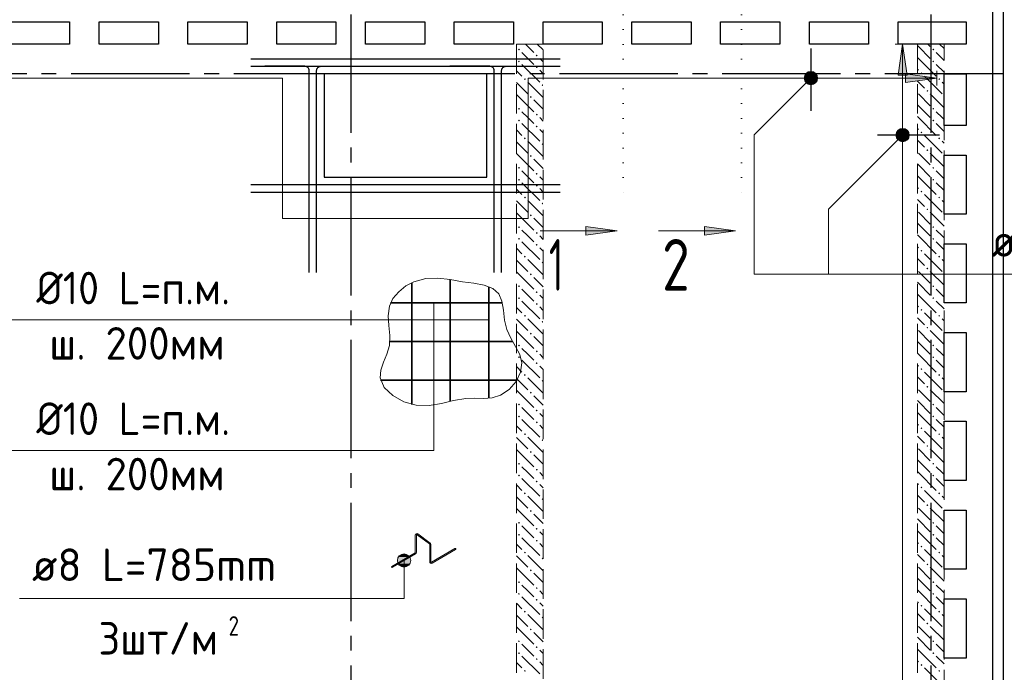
# Model space of a CAD drawing. Header units: millimetres. Extents: x 0 to 45010, y 0 to 29700.
# Tile 11 of 13: x 28913 to 35567, y 19403 to 23815. Entities that reach past the tile are written whole.
import ezdxf

# ---------------------------------------------------------------- set-up
doc = ezdxf.new("R2010")
doc.units = ezdxf.units.MM
for name, pattern in [('______2', [270, 200, -70]), ('______5', [1100, 800, -100, 100, -100]), ('______9', [100, 0, -100])]:
    doc.linetypes.add(name, pattern=pattern)
for name, color, linetype, lineweight in [('Standard', 7, 'Continuous', 25), ('ЖБ Перекрытие верхний уровень', 7, 'Continuous', 35), ('ЖБ Стена верхний уровень', 7, 'Continuous', 35), ('Обрамление проемов стержнями', 7, 'Continuous', 25), ('Общий01', 7, 'Continuous', 13), ('Оси', 40, '______5', 18), ('Позиционная метка линия выноска', 7, 'Continuous', 13), ('Позиционная метка номер позиции', 7, 'Continuous', 13), ('Узлы символ', 7, 'Continuous', 25)]:
    doc.layers.add(name, color=color, linetype=linetype, lineweight=lineweight)
doc.layers.add('Обрамление П-обр. равн.', color=7, linetype='Continuous', lineweight=25, true_color=0x5f1e0f)
doc.layers.add('Фиксатор', color=7, linetype='Continuous', lineweight=13, true_color=0x494949)
doc.styles.add('ISOCPEUR', font='txt')

msp = doc.modelspace()

# ---------------------------------------------------------------- hatches: boundary and pattern name
at = {"layer": 'ЖБ Стена верхний уровень', "linetype": 'Continuous', "lineweight": 18, "transparency": 33554687}
for points in [[(32280.5, 23613.1), (32287, 23619.6), (32293.5, 23613.1), (32287, 23606.6)], [(32400.5, 23573.1), (32406.9, 23579.6), (32413.5, 23573.1), (32406.9, 23566.6)], [(35080.5, 23613.1), (35087, 23619.6), (35093.5, 23613.1), (35087, 23606.6)], [(32280.5, 23533.1), (32287, 23539.6), (32293.5, 23533.1), (32287, 23526.6)], [(32400.5, 23493.1), (32406.9, 23499.6), (32413.5, 23493.1), (32406.9, 23486.6)], [(35080.5, 23533.1), (35087, 23539.6), (35093.5, 23533.1), (35087, 23526.6)], [(35000.4, 23453.1), (35006.9, 23459.6), (35013.5, 23453.1), (35006.9, 23446.6)], [(32320.4, 23413.1), (32326.9, 23419.6), (32333.5, 23413.1), (32326.9, 23406.6)], [(32440.4, 23373.1), (32447, 23379.6), (32450, 23376.6), (32450, 23369.7), (32447, 23366.6)], [(35120.4, 23413.1), (35127, 23419.6), (35133.5, 23413.1), (35127, 23406.6)], [(32360.4, 23293.1), (32367, 23299.6), (32373.5, 23293.1), (32367, 23286.6)], [(35040.4, 23333.1), (35047, 23339.6), (35053.5, 23333.1), (35047, 23326.6)], [(32280.5, 23213.1), (32287, 23219.6), (32293.5, 23213.1), (32287, 23206.6)], [(32400.5, 23173.1), (32406.9, 23179.6), (32413.5, 23173.1), (32406.9, 23166.6)], [(35080.5, 23213.1), (35087, 23219.6), (35093.5, 23213.1), (35087, 23206.6)], [(32280.5, 23133.1), (32287, 23139.6), (32293.5, 23133.1), (32287, 23126.6)], [(32400.5, 23093.1), (32406.9, 23099.6), (32413.5, 23093.1), (32406.9, 23086.6)], [(35080.5, 23133.1), (35087, 23139.6), (35093.5, 23133.1), (35087, 23126.6)], [(35000.4, 23053.1), (35006.9, 23059.6), (35013.5, 23053.1), (35006.9, 23046.6)], [(32320.4, 23013.1), (32326.9, 23019.6), (32333.5, 23013.1), (32326.9, 23006.6)], [(32440.4, 22973.1), (32447, 22979.6), (32450, 22976.6), (32450, 22969.7), (32447, 22966.6)], [(35120.4, 23013.1), (35127, 23019.6), (35133.5, 23013.1), (35127, 23006.6)], [(32360.4, 22893.1), (32367, 22899.6), (32373.5, 22893.1), (32367, 22886.6)], [(35040.4, 22933.1), (35047, 22939.6), (35053.5, 22933.1), (35047, 22926.6)], [(32280.5, 22813.1), (32287, 22819.6), (32293.5, 22813.1), (32287, 22806.6)], [(32400.5, 22773.1), (32406.9, 22779.6), (32413.5, 22773.1), (32406.9, 22766.6)], [(35080.5, 22813.1), (35087, 22819.6), (35093.5, 22813.1), (35087, 22806.6)], [(32280.5, 22733.1), (32287, 22739.6), (32293.5, 22733.1), (32287, 22726.6)], [(32400.5, 22693.1), (32406.9, 22699.6), (32413.5, 22693.1), (32406.9, 22686.6)], [(35080.5, 22733.1), (35087, 22739.6), (35093.5, 22733.1), (35087, 22726.6)], [(35000.4, 22653.1), (35006.9, 22659.6), (35013.5, 22653.1), (35006.9, 22646.6)], [(32320.4, 22613.1), (32326.9, 22619.6), (32333.5, 22613.1), (32326.9, 22606.6)], [(32440.4, 22573.1), (32447, 22579.6), (32450, 22576.6), (32450, 22569.7), (32447, 22566.6)], [(35120.4, 22613.1), (35127, 22619.6), (35133.5, 22613.1), (35127, 22606.6)], [(32360.4, 22493.1), (32367, 22499.6), (32373.5, 22493.1), (32367, 22486.6)], [(35040.4, 22533.1), (35047, 22539.6), (35053.5, 22533.1), (35047, 22526.6)], [(32280.5, 22413.1), (32287, 22419.6), (32293.5, 22413.1), (32287, 22406.6)], [(32400.5, 22373.1), (32406.9, 22379.6), (32413.5, 22373.1), (32406.9, 22366.6)], [(35080.5, 22413.1), (35087, 22419.6), (35093.5, 22413.1), (35087, 22406.6)], [(32280.5, 22333.1), (32287, 22339.6), (32293.5, 22333.1), (32287, 22326.6)], [(32400.5, 22293.1), (32406.9, 22299.6), (32413.5, 22293.1), (32406.9, 22286.6)], [(35080.5, 22333.1), (35087, 22339.6), (35093.5, 22333.1), (35087, 22326.6)], [(35000.4, 22253.1), (35006.9, 22259.6), (35013.5, 22253.1), (35006.9, 22246.6)], [(32320.4, 22213.1), (32326.9, 22219.6), (32333.5, 22213.1), (32326.9, 22206.6)], [(32440.4, 22173.1), (32447, 22179.6), (32450, 22176.6), (32450, 22169.7), (32447, 22166.6)], [(35120.4, 22213.1), (35127, 22219.6), (35133.5, 22213.1), (35127, 22206.6)], [(32360.4, 22093.1), (32367, 22099.6), (32373.5, 22093.1), (32367, 22086.6)], [(35040.4, 22133.1), (35047, 22139.6), (35053.5, 22133.1), (35047, 22126.6)], [(32280.5, 22013.1), (32287, 22019.6), (32293.5, 22013.1), (32287, 22006.6)], [(32400.5, 21973.1), (32406.9, 21979.6), (32413.5, 21973.1), (32406.9, 21966.6)], [(35080.5, 22013.1), (35087, 22019.6), (35093.5, 22013.1), (35087, 22006.6)], [(32280.5, 21933.1), (32287, 21939.6), (32293.5, 21933.1), (32287, 21926.6)], [(32400.5, 21893.1), (32406.9, 21899.6), (32413.5, 21893.1), (32406.9, 21886.6)], [(35080.5, 21933.1), (35087, 21939.6), (35093.5, 21933.1), (35087, 21926.6)], [(35000.4, 21853.1), (35006.9, 21859.6), (35013.5, 21853.1), (35006.9, 21846.6)], [(32320.4, 21813.1), (32326.9, 21819.6), (32333.5, 21813.1), (32326.9, 21806.6)], [(32440.4, 21773.1), (32447, 21779.6), (32450, 21776.6), (32450, 21769.7), (32447, 21766.6)], [(35120.4, 21813.1), (35127, 21819.6), (35133.5, 21813.1), (35127, 21806.6)], [(32360.4, 21693.1), (32367, 21699.6), (32373.5, 21693.1), (32367, 21686.6)], [(35040.4, 21733.1), (35047, 21739.6), (35053.5, 21733.1), (35047, 21726.6)], [(32280.5, 21613.1), (32287, 21619.6), (32293.5, 21613.1), (32287, 21606.6)], [(32400.5, 21573.1), (32406.9, 21579.6), (32413.5, 21573.1), (32406.9, 21566.6)], [(35080.5, 21613.1), (35087, 21619.6), (35093.5, 21613.1), (35087, 21606.6)], [(32280.5, 21533.1), (32287, 21539.6), (32293.5, 21533.1), (32287, 21526.6)], [(32400.5, 21493.1), (32406.9, 21499.6), (32413.5, 21493.1), (32406.9, 21486.6)], [(35080.5, 21533.1), (35087, 21539.6), (35093.5, 21533.1), (35087, 21526.6)], [(35000.4, 21453.1), (35006.9, 21459.6), (35013.5, 21453.1), (35006.9, 21446.6)], [(32320.4, 21413.1), (32326.9, 21419.6), (32333.5, 21413.1), (32326.9, 21406.6)], [(32440.4, 21373.1), (32447, 21379.6), (32450, 21376.6), (32450, 21369.7), (32447, 21366.6)], [(35120.4, 21413.1), (35127, 21419.6), (35133.5, 21413.1), (35127, 21406.6)], [(32360.4, 21293.1), (32367, 21299.6), (32373.5, 21293.1), (32367, 21286.6)], [(35040.4, 21333.1), (35047, 21339.6), (35053.5, 21333.1), (35047, 21326.6)], [(32280.5, 21213.1), (32287, 21219.6), (32293.5, 21213.1), (32287, 21206.6)], [(32400.5, 21173.1), (32406.9, 21179.6), (32413.5, 21173.1), (32406.9, 21166.6)], [(35080.5, 21213.1), (35087, 21219.6), (35093.5, 21213.1), (35087, 21206.6)], [(32280.5, 21133.1), (32287, 21139.6), (32293.5, 21133.1), (32287, 21126.6)], [(32400.5, 21093.1), (32406.9, 21099.6), (32413.5, 21093.1), (32406.9, 21086.6)], [(35080.5, 21133.1), (35087, 21139.6), (35093.5, 21133.1), (35087, 21126.6)], [(35000.4, 21053.1), (35006.9, 21059.6), (35013.5, 21053.1), (35006.9, 21046.6)], [(32320.4, 21013.1), (32326.9, 21019.6), (32333.5, 21013.1), (32326.9, 21006.6)], [(32440.4, 20973.1), (32447, 20979.6), (32450, 20976.6), (32450, 20969.7), (32447, 20966.6)], [(35120.4, 21013.1), (35127, 21019.6), (35133.5, 21013.1), (35127, 21006.6)], [(32360.4, 20893.1), (32367, 20899.6), (32373.5, 20893.1), (32367, 20886.6)], [(35040.4, 20933.1), (35047, 20939.6), (35053.5, 20933.1), (35047, 20926.6)], [(32280.5, 20813.1), (32287, 20819.6), (32293.5, 20813.1), (32287, 20806.6)], [(32400.5, 20773.1), (32406.9, 20779.6), (32413.5, 20773.1), (32406.9, 20766.6)], [(35080.5, 20813.1), (35087, 20819.6), (35093.5, 20813.1), (35087, 20806.6)], [(32280.5, 20733.1), (32287, 20739.6), (32293.5, 20733.1), (32287, 20726.6)], [(32400.5, 20693.1), (32406.9, 20699.6), (32413.5, 20693.1), (32406.9, 20686.6)], [(35080.5, 20733.1), (35087, 20739.6), (35093.5, 20733.1), (35087, 20726.6)], [(35000.4, 20653.1), (35006.9, 20659.6), (35013.5, 20653.1), (35006.9, 20646.6)], [(32320.4, 20613.1), (32326.9, 20619.6), (32333.5, 20613.1), (32326.9, 20606.6)], [(32440.4, 20573.1), (32447, 20579.6), (32450, 20576.6), (32450, 20569.7), (32447, 20566.6)], [(35120.4, 20613.1), (35127, 20619.6), (35133.5, 20613.1), (35127, 20606.6)], [(32360.4, 20493.1), (32367, 20499.6), (32373.5, 20493.1), (32367, 20486.6)], [(35040.4, 20533.1), (35047, 20539.6), (35053.5, 20533.1), (35047, 20526.6)], [(32280.5, 20413.1), (32287, 20419.6), (32293.5, 20413.1), (32287, 20406.6)], [(32400.5, 20373.1), (32406.9, 20379.6), (32413.5, 20373.1), (32406.9, 20366.6)], [(35080.5, 20413.1), (35087, 20419.6), (35093.5, 20413.1), (35087, 20406.6)], [(32280.5, 20333.1), (32287, 20339.6), (32293.5, 20333.1), (32287, 20326.6)], [(32400.5, 20293.1), (32406.9, 20299.6), (32413.5, 20293.1), (32406.9, 20286.6)], [(35080.5, 20333.1), (35087, 20339.6), (35093.5, 20333.1), (35087, 20326.6)], [(35000.4, 20253.1), (35006.9, 20259.6), (35013.5, 20253.1), (35006.9, 20246.6)], [(32320.4, 20213.1), (32326.9, 20219.6), (32333.5, 20213.1), (32326.9, 20206.6)], [(32440.4, 20173.1), (32447, 20179.6), (32450, 20176.6), (32450, 20169.7), (32447, 20166.6)], [(35120.4, 20213.1), (35127, 20219.6), (35133.5, 20213.1), (35127, 20206.6)], [(32360.4, 20093.1), (32367, 20099.6), (32373.5, 20093.1), (32367, 20086.6)], [(35040.4, 20133.1), (35047, 20139.6), (35053.5, 20133.1), (35047, 20126.6)], [(32280.5, 20013.1), (32287, 20019.6), (32293.5, 20013.1), (32287, 20006.6)], [(32400.5, 19973.1), (32406.9, 19979.6), (32413.5, 19973.1), (32406.9, 19966.6)], [(35080.5, 20013.1), (35087, 20019.6), (35093.5, 20013.1), (35087, 20006.6)], [(32280.5, 19933.1), (32287, 19939.6), (32293.5, 19933.1), (32287, 19926.6)], [(32400.5, 19893.1), (32406.9, 19899.6), (32413.5, 19893.1), (32406.9, 19886.6)], [(35080.5, 19933.1), (35087, 19939.6), (35093.5, 19933.1), (35087, 19926.6)], [(35000.4, 19853.1), (35006.9, 19859.6), (35013.5, 19853.1), (35006.9, 19846.6)], [(32320.4, 19813.1), (32326.9, 19819.6), (32333.5, 19813.1), (32326.9, 19806.6)], [(32440.4, 19773.1), (32447, 19779.6), (32450, 19776.6), (32450, 19769.7), (32447, 19766.6)], [(35120.4, 19813.1), (35127, 19819.6), (35133.5, 19813.1), (35127, 19806.6)], [(32360.4, 19693.1), (32367, 19699.6), (32373.5, 19693.1), (32367, 19686.6)], [(35040.4, 19733.1), (35047, 19739.6), (35053.5, 19733.1), (35047, 19726.6)], [(32280.5, 19613.1), (32287, 19619.6), (32293.5, 19613.1), (32287, 19606.6)], [(32400.5, 19573.1), (32406.9, 19579.6), (32413.5, 19573.1), (32406.9, 19566.6)], [(35080.5, 19613.1), (35087, 19619.6), (35093.5, 19613.1), (35087, 19606.6)], [(32280.5, 19533.1), (32287, 19539.6), (32293.5, 19533.1), (32287, 19526.6)], [(32400.5, 19493.1), (32406.9, 19499.6), (32413.5, 19493.1), (32406.9, 19486.6)], [(35080.5, 19533.1), (35087, 19539.6), (35093.5, 19533.1), (35087, 19526.6)], [(35000.4, 19453.1), (35006.9, 19459.6), (35013.5, 19453.1), (35006.9, 19446.6)], [(32320.4, 19413.1), (32326.9, 19419.6), (32333.5, 19413.1), (32326.9, 19406.6)], [(35120.4, 19413.1), (35127, 19419.6), (35133.5, 19413.1), (35127, 19406.6)]]:
    msp.add_hatch(color=7, dxfattribs=at).paths.add_polyline_path(points, flags=16)
at = {"layer": 'Позиционная метка линия выноска', "linetype": 'Continuous', "lineweight": 13, "transparency": 33554687}
for points in [[(34910, 23440), (34880, 23650), (34850, 23440)], [(34900, 23390), (35110, 23420), (34900, 23450)]]:
    msp.add_hatch(color=7, dxfattribs=at).paths.add_polyline_path(points)
at = {"layer": 'Позиционная метка номер позиции', "linetype": 'Continuous', "lineweight": 13, "transparency": 33554687}
for points in [[(34291.8, 23388.2), (34228.2, 23451.8), (34216.7, 23431.5)], [(34291.8, 23388.2), (34216.7, 23431.5), (34271.5, 23376.7)], [(34271.5, 23376.7), (34216.7, 23431.5), (34216.7, 23408.5)], [(34303.3, 23408.5), (34248.5, 23463.3), (34228.2, 23451.8)], [(34303.3, 23408.5), (34228.2, 23451.8), (34291.8, 23388.2)], [(34303.3, 23431.5), (34271.5, 23463.3), (34248.5, 23463.3)], [(34303.3, 23431.5), (34248.5, 23463.3), (34303.3, 23408.5)], [(34271.5, 23463.3), (34303.3, 23431.5), (34291.8, 23451.8)], [(34271.5, 23376.7), (34216.7, 23408.5), (34248.5, 23376.7)], [(34248.5, 23376.7), (34216.7, 23408.5), (34228.2, 23388.2)], [(34911.8, 23003.2), (34848.2, 23066.8), (34836.7, 23046.5)], [(34911.8, 23003.2), (34836.7, 23046.5), (34891.4, 22991.7)], [(34891.4, 22991.7), (34836.7, 23046.5), (34836.7, 23023.5)], [(34923.3, 23023.5), (34868.5, 23078.3), (34848.2, 23066.8)], [(34923.3, 23023.5), (34848.2, 23066.8), (34911.8, 23003.2)], [(34923.3, 23046.5), (34891.4, 23078.3), (34868.5, 23078.3)], [(34923.3, 23046.5), (34868.5, 23078.3), (34923.3, 23023.5)], [(34891.4, 23078.3), (34923.3, 23046.5), (34911.8, 23066.8)], [(34891.4, 22991.7), (34836.7, 23023.5), (34868.5, 22991.7)], [(34868.5, 22991.7), (34836.7, 23023.5), (34848.2, 23003.2)], [(31548.7, 20181.8), (31471.3, 20181.8), (31465, 20159.3)], [(31548.7, 20181.8), (31465, 20159.3), (31555, 20159.3)], [(31532.5, 20198), (31487.5, 20198), (31471.3, 20181.8)], [(31532.5, 20198), (31471.3, 20181.8), (31548.7, 20181.8)], [(31487.5, 20198), (31532.5, 20198), (31510, 20204.3)], [(31555, 20159.3), (31465, 20159.3), (31471.3, 20136.8)], [(31555, 20159.3), (31471.3, 20136.8), (31548.7, 20136.8)], [(31548.7, 20136.8), (31471.3, 20136.8), (31487.5, 20120.6)], [(31548.7, 20136.8), (31487.5, 20120.6), (31532.5, 20120.6)], [(31532.5, 20120.6), (31487.5, 20120.6), (31510, 20114.3)]]:
    msp.add_hatch(color=7, dxfattribs=at).paths.add_polyline_path(points)
at = {"layer": 'Узлы символ', "linetype": 'Continuous', "lineweight": 13, "transparency": 33554687}
for points in [[(32739.8, 22418), (32949.8, 22388), (32739.8, 22358)], [(33539.8, 22418), (33749.8, 22388), (33539.8, 22358)]]:
    msp.add_hatch(color=7, dxfattribs=at).paths.add_polyline_path(points, flags=16)

# ---------------------------------------------------------------- linework, layer by layer
at = {"layer": 'Standard', "color": 254, "linetype": 'Continuous', "lineweight": 25, "true_color": 0xc4c4ff, "transparency": 33554687}
msp.add_lwpolyline([(5699, 17469), (35561, 17469), (35561, 25470), (5699, 25470), (5699, 17469)], dxfattribs=at)
at = {"layer": 'ЖБ Перекрытие верхний уровень', "color": 7, "linetype": 'Continuous', "lineweight": 25, "transparency": 33554687}
for p, q in [((35490, 23800), (35490, 25400)), ((28850, 23800), (29250, 23800)), ((29250, 23800), (29250, 23650)), ((29450, 23650), (29450, 23800)), ((29450, 23800), (29850, 23800)), ((29850, 23800), (29850, 23650)), ((30050, 23650), (30050, 23800)), ((30050, 23800), (30450, 23800)), ((30450, 23800), (30450, 23650)), ((30650, 23650), (30650, 23800)), ((30650, 23800), (31050, 23800)), ((31050, 23800), (31050, 23650)), ((31250, 23650), (31250, 23800)), ((31250, 23800), (31650, 23800)), ((31650, 23800), (31650, 23650)), ((31850, 23650), (31850, 23800)), ((31850, 23800), (32250, 23800)), ((32250, 23800), (32250, 23650)), ((32450, 23650), (32450, 23800)), ((32450, 23800), (32850, 23800)), ((32850, 23800), (32850, 23650)), ((33050, 23650), (33050, 23800)), ((33050, 23800), (33450, 23800)), ((33450, 23800), (33450, 23650)), ((33650, 23650), (33650, 23800)), ((33650, 23800), (34050, 23800)), ((34050, 23800), (34050, 23650)), ((34250, 23650), (34250, 23800)), ((34250, 23800), (34650, 23800)), ((34650, 23800), (34650, 23650)), ((34850, 23650), (34850, 23800)), ((34850, 23800), (35310, 23800)), ((35310, 23800), (35310, 23650)), ((35490, 17540), (35490, 23800)), ((29250, 23650), (28850, 23650)), ((29850, 23650), (29450, 23650)), ((30450, 23650), (30050, 23650)), ((31050, 23650), (30650, 23650)), ((31650, 23650), (31250, 23650)), ((32250, 23650), (31850, 23650)), ((32850, 23650), (32450, 23650)), ((33450, 23650), (33050, 23650)), ((34050, 23650), (33650, 23650)), ((34650, 23650), (34250, 23650)), ((35310, 23650), (34850, 23650)), ((32069.3, 23450), (30969.3, 23450)), ((30969.3, 23450), (30969.3, 22750)), ((32069.3, 22750), (32069.3, 23450)), ((35160, 23100), (35160, 23450)), ((35160, 23450), (35310, 23450)), ((35310, 23450), (35310, 23100)), ((35310, 23100), (35160, 23100)), ((35160, 22500), (35160, 22900)), ((35160, 22900), (35310, 22900)), ((35310, 22900), (35310, 22500)), ((30969.3, 22750), (32069.3, 22750)), ((35310, 22500), (35160, 22500)), ((35160, 21900), (35160, 22300)), ((35160, 22300), (35310, 22300)), ((35310, 22300), (35310, 21900)), ((35310, 21900), (35160, 21900)), ((35160, 21300), (35160, 21700)), ((35160, 21700), (35310, 21700)), ((35310, 21700), (35310, 21300)), ((35310, 21300), (35160, 21300)), ((35160, 20700), (35160, 21100)), ((35160, 21100), (35310, 21100)), ((35310, 21100), (35310, 20700)), ((35310, 20700), (35160, 20700)), ((35160, 20100), (35160, 20500)), ((35160, 20500), (35310, 20500)), ((35310, 20500), (35310, 20100)), ((35310, 20100), (35160, 20100)), ((35160, 19500), (35160, 19900)), ((35160, 19900), (35310, 19900)), ((35310, 19900), (35310, 19500)), ((35310, 19500), (35160, 19500))]:
    msp.add_line(p, q, dxfattribs=at)
at = {"layer": 'ЖБ Стена верхний уровень', "color": 251, "linetype": '______2', "lineweight": 13, "true_color": 0x656565, "transparency": 33554687}
for p, q in [((32270, 23650), (32270, 18050)), ((32450, 23650), (32270, 23650)), ((32450, 18550), (32450, 23650)), ((34980, 23650), (34980, 18550)), ((35160, 23650), (34980, 23650)), ((35160, 17870), (35160, 23650))]:
    msp.add_line(p, q, dxfattribs=at)
at = {"layer": 'ЖБ Стена верхний уровень', "color": 9, "linetype": 'Continuous', "lineweight": 18, "true_color": 0xc7c7c7, "transparency": 33554687}
for p, q in [((32330.1, 23650), (32387, 23593.1)), ((32450, 23610.1), (32410.1, 23650)), ((34987, 23633.1), (34980, 23640.1)), ((34987, 23633.1), (35067, 23553.1)), ((35050.1, 23650), (35067, 23633.1)), ((35130.1, 23650), (35160, 23620.1)), ((32347, 23553.1), (32306.9, 23593.1)), ((34980, 23560.1), (34987, 23553.1)), ((35147, 23553.1), (35106.9, 23593.1)), ((32306.9, 23513.1), (32426.9, 23393.1)), ((32387, 23513.1), (32347, 23553.1)), ((32426.9, 23553.1), (32450, 23530.1)), ((34987, 23553.1), (35106.9, 23433.1)), ((35106.9, 23513.1), (35160, 23460.1)), ((35160, 23540.1), (35147, 23553.1)), ((32270, 23470.1), (32306.9, 23433.1)), ((32426.9, 23473.1), (32450, 23450.1)), ((34980, 23480.1), (34987, 23473.1)), ((35027, 23433.1), (35147, 23313.1)), ((32270, 23390.1), (32347, 23313.1)), ((32347, 23393.1), (32450, 23290.1)), ((34987, 23393.1), (34980, 23400.1)), ((35027, 23353.1), (34987, 23393.1)), ((35147, 23393.1), (35160, 23380.1)), ((32270, 23310.1), (32387, 23193.1)), ((34987, 23313.1), (35067, 23233.1)), ((35067, 23313.1), (35160, 23220.1)), ((32450, 23210.1), (32387, 23273.1)), ((34987, 23233.1), (34980, 23240.1)), ((34987, 23233.1), (35067, 23153.1)), ((32347, 23153.1), (32306.9, 23193.1)), ((34980, 23160.1), (34987, 23153.1)), ((35147, 23153.1), (35106.9, 23193.1)), ((32306.9, 23113.1), (32426.9, 22993.1)), ((32387, 23113.1), (32347, 23153.1)), ((32426.9, 23153.1), (32450, 23130.1)), ((34987, 23153.1), (35106.9, 23033.1)), ((35106.9, 23113.1), (35160, 23060.1)), ((35160, 23140.1), (35147, 23153.1)), ((32270, 23070.1), (32306.9, 23033.1)), ((32426.9, 23073.1), (32450, 23050.1)), ((34980, 23080.1), (34987, 23073.1)), ((35027, 23033.1), (35147, 22913.1)), ((32270, 22990.1), (32347, 22913.1)), ((32347, 22993.1), (32450, 22890.1)), ((34987, 22993.1), (34980, 23000.1)), ((35027, 22953.1), (34987, 22993.1)), ((35147, 22993.1), (35160, 22980.1)), ((32270, 22910.1), (32387, 22793.1)), ((34987, 22913.1), (35067, 22833.1)), ((35067, 22913.1), (35160, 22820.1)), ((32450, 22810.1), (32387, 22873.1)), ((34987, 22833.1), (34980, 22840.1)), ((34987, 22833.1), (35067, 22753.1)), ((32347, 22753.1), (32306.9, 22793.1)), ((34980, 22760.1), (34987, 22753.1)), ((35147, 22753.1), (35106.9, 22793.1)), ((32306.9, 22713.1), (32426.9, 22593.1)), ((32387, 22713.1), (32347, 22753.1)), ((32426.9, 22753.1), (32450, 22730.1)), ((34987, 22753.1), (35106.9, 22633.1)), ((35106.9, 22713.1), (35160, 22660.1)), ((35160, 22740.1), (35147, 22753.1)), ((32270, 22670.1), (32306.9, 22633.1)), ((32426.9, 22673.1), (32450, 22650.1)), ((34980, 22680.1), (34987, 22673.1)), ((35027, 22633.1), (35147, 22513.1)), ((32270, 22590.1), (32347, 22513.1)), ((32347, 22593.1), (32450, 22490.1)), ((34987, 22593.1), (34980, 22600.1)), ((35027, 22553.1), (34987, 22593.1)), ((35147, 22593.1), (35160, 22580.1)), ((32270, 22510.1), (32387, 22393.1)), ((34987, 22513.1), (35067, 22433.1)), ((35067, 22513.1), (35160, 22420.1)), ((32450, 22410.1), (32387, 22473.1)), ((34987, 22433.1), (34980, 22440.1)), ((34987, 22433.1), (35067, 22353.1)), ((32347, 22353.1), (32306.9, 22393.1)), ((34980, 22360.1), (34987, 22353.1)), ((35147, 22353.1), (35106.9, 22393.1)), ((32306.9, 22313.1), (32426.9, 22193.1)), ((32387, 22313.1), (32347, 22353.1)), ((32426.9, 22353.1), (32450, 22330.1)), ((34987, 22353.1), (35106.9, 22233.1)), ((35106.9, 22313.1), (35160, 22260.1)), ((35160, 22340.1), (35147, 22353.1)), ((32270, 22270.1), (32306.9, 22233.1)), ((32426.9, 22273.1), (32450, 22250.1)), ((34980, 22280.1), (34987, 22273.1)), ((35027, 22233.1), (35147, 22113.1)), ((32270, 22190.1), (32347, 22113.1)), ((32347, 22193.1), (32450, 22090.1)), ((34987, 22193.1), (34980, 22200.1)), ((35027, 22153.1), (34987, 22193.1)), ((35147, 22193.1), (35160, 22180.1)), ((32270, 22110.1), (32387, 21993.1)), ((34987, 22113.1), (35067, 22033.1)), ((35067, 22113.1), (35160, 22020.1)), ((32450, 22010.1), (32387, 22073.1)), ((34987, 22033.1), (34980, 22040.1)), ((34987, 22033.1), (35067, 21953.1)), ((32347, 21953.1), (32306.9, 21993.1)), ((34980, 21960.1), (34987, 21953.1)), ((35147, 21953.1), (35106.9, 21993.1)), ((32306.9, 21913.1), (32426.9, 21793.1)), ((32387, 21913.1), (32347, 21953.1)), ((32426.9, 21953.1), (32450, 21930.1)), ((34987, 21953.1), (35106.9, 21833.1)), ((35106.9, 21913.1), (35160, 21860.1)), ((35160, 21940.1), (35147, 21953.1)), ((32270, 21870.1), (32306.9, 21833.1)), ((32426.9, 21873.1), (32450, 21850.1)), ((34980, 21880.1), (34987, 21873.1)), ((35027, 21833.1), (35147, 21713.1)), ((32270, 21790.1), (32347, 21713.1)), ((32347, 21793.1), (32450, 21690.1)), ((34987, 21793.1), (34980, 21800.1)), ((35027, 21753.1), (34987, 21793.1)), ((35147, 21793.1), (35160, 21780.1)), ((32270, 21710.1), (32387, 21593.1)), ((34987, 21713.1), (35067, 21633.1)), ((35067, 21713.1), (35160, 21620.1)), ((32450, 21610.1), (32387, 21673.1)), ((34987, 21633.1), (34980, 21640.1)), ((34987, 21633.1), (35067, 21553.1)), ((32347, 21553.1), (32306.9, 21593.1)), ((35147, 21553.1), (35106.9, 21593.1)), ((32306.9, 21513.1), (32426.9, 21393.1)), ((32387, 21513.1), (32347, 21553.1)), ((32426.9, 21553.1), (32450, 21530.1)), ((34980, 21560.1), (34987, 21553.1)), ((34987, 21553.1), (35106.9, 21433.1)), ((35106.9, 21513.1), (35160, 21460.1)), ((35160, 21540.1), (35147, 21553.1)), ((32270, 21470.1), (32306.9, 21433.1)), ((32426.9, 21473.1), (32450, 21450.1)), ((34980, 21480.1), (34987, 21473.1)), ((35027, 21433.1), (35147, 21313.1)), ((32270, 21390.1), (32347, 21313.1)), ((32347, 21393.1), (32450, 21290.1)), ((34987, 21393.1), (34980, 21400.1)), ((35027, 21353.1), (34987, 21393.1)), ((35147, 21393.1), (35160, 21380.1)), ((32270, 21310.1), (32387, 21193.1)), ((34987, 21313.1), (35067, 21233.1)), ((35067, 21313.1), (35160, 21220.1)), ((32450, 21210.1), (32387, 21273.1)), ((34987, 21233.1), (34980, 21240.1)), ((34987, 21233.1), (35067, 21153.1)), ((32347, 21153.1), (32306.9, 21193.1)), ((35147, 21153.1), (35106.9, 21193.1)), ((32306.9, 21113.1), (32426.9, 20993.1)), ((32387, 21113.1), (32347, 21153.1)), ((32426.9, 21153.1), (32450, 21130.1)), ((34980, 21160.1), (34987, 21153.1)), ((34987, 21153.1), (35106.9, 21033.1)), ((35106.9, 21113.1), (35160, 21060.1)), ((35160, 21140.1), (35147, 21153.1)), ((32270, 21070.1), (32306.9, 21033.1)), ((32426.9, 21073.1), (32450, 21050.1)), ((34980, 21080.1), (34987, 21073.1)), ((35027, 21033.1), (35147, 20913.1)), ((32270, 20990.1), (32347, 20913.1)), ((32347, 20993.1), (32450, 20890.1)), ((34987, 20993.1), (34980, 21000.1)), ((35027, 20953.1), (34987, 20993.1)), ((35147, 20993.1), (35160, 20980.1)), ((32270, 20910.1), (32387, 20793.1)), ((34987, 20913.1), (35067, 20833.1)), ((35067, 20913.1), (35160, 20820.1)), ((32450, 20810.1), (32387, 20873.1)), ((34987, 20833.1), (34980, 20840.1)), ((34987, 20833.1), (35067, 20753.1)), ((32347, 20753.1), (32306.9, 20793.1)), ((35147, 20753.1), (35106.9, 20793.1)), ((32306.9, 20713.1), (32426.9, 20593.1)), ((32387, 20713.1), (32347, 20753.1)), ((32426.9, 20753.1), (32450, 20730.1)), ((34980, 20760.1), (34987, 20753.1)), ((34987, 20753.1), (35106.9, 20633.1)), ((35106.9, 20713.1), (35160, 20660.1)), ((35160, 20740.1), (35147, 20753.1)), ((32270, 20670.1), (32306.9, 20633.1)), ((32426.9, 20673.1), (32450, 20650.1)), ((34980, 20680.1), (34987, 20673.1)), ((35027, 20633.1), (35147, 20513.1)), ((32270, 20590.1), (32347, 20513.1)), ((32347, 20593.1), (32450, 20490.1)), ((34987, 20593.1), (34980, 20600.1)), ((35027, 20553.1), (34987, 20593.1)), ((35147, 20593.1), (35160, 20580.1)), ((32270, 20510.1), (32387, 20393.1)), ((34987, 20513.1), (35067, 20433.1)), ((35067, 20513.1), (35160, 20420.1)), ((32450, 20410.1), (32387, 20473.1)), ((34987, 20433.1), (34980, 20440.1)), ((34987, 20433.1), (35067, 20353.1)), ((32347, 20353.1), (32306.9, 20393.1)), ((35147, 20353.1), (35106.9, 20393.1)), ((32306.9, 20313.1), (32426.9, 20193.1)), ((32387, 20313.1), (32347, 20353.1)), ((32426.9, 20353.1), (32450, 20330.1)), ((34980, 20360.1), (34987, 20353.1)), ((34987, 20353.1), (35106.9, 20233.1)), ((35106.9, 20313.1), (35160, 20260.1)), ((35160, 20340.1), (35147, 20353.1)), ((32270, 20270.1), (32306.9, 20233.1)), ((32426.9, 20273.1), (32450, 20250.1)), ((34980, 20280.1), (34987, 20273.1)), ((35027, 20233.1), (35147, 20113.1)), ((32270, 20190.1), (32347, 20113.1)), ((32347, 20193.1), (32450, 20090.1)), ((34987, 20193.1), (34980, 20200.1)), ((35027, 20153.1), (34987, 20193.1)), ((35147, 20193.1), (35160, 20180.1)), ((32270, 20110.1), (32387, 19993.1)), ((34987, 20113.1), (35067, 20033.1)), ((35067, 20113.1), (35160, 20020.1)), ((32450, 20010.1), (32387, 20073.1)), ((34987, 20033.1), (34980, 20040.1)), ((34987, 20033.1), (35067, 19953.1)), ((32347, 19953.1), (32306.9, 19993.1)), ((35147, 19953.1), (35106.9, 19993.1)), ((32306.9, 19913.1), (32426.9, 19793.1)), ((32387, 19913.1), (32347, 19953.1)), ((32426.9, 19953.1), (32450, 19930.1)), ((34980, 19960.1), (34987, 19953.1)), ((34987, 19953.1), (35106.9, 19833.1)), ((35106.9, 19913.1), (35160, 19860.1)), ((35160, 19940.1), (35147, 19953.1)), ((32270, 19870.1), (32306.9, 19833.1)), ((32426.9, 19873.1), (32450, 19850.1)), ((34980, 19880.1), (34987, 19873.1)), ((35027, 19833.1), (35147, 19713.1)), ((32270, 19790.1), (32347, 19713.1)), ((32347, 19793.1), (32450, 19690.1)), ((34987, 19793.1), (34980, 19800.1)), ((35027, 19753.1), (34987, 19793.1)), ((35147, 19793.1), (35160, 19780.1)), ((32270, 19710.1), (32387, 19593.1)), ((34987, 19713.1), (35067, 19633.1)), ((35067, 19713.1), (35160, 19620.1)), ((32450, 19610.1), (32387, 19673.1)), ((34987, 19633.1), (34980, 19640.1)), ((34987, 19633.1), (35067, 19553.1)), ((32347, 19553.1), (32306.9, 19593.1)), ((35147, 19553.1), (35106.9, 19593.1)), ((32306.9, 19513.1), (32426.9, 19393.1)), ((32387, 19513.1), (32347, 19553.1)), ((32426.9, 19553.1), (32450, 19530.1)), ((34980, 19560.1), (34987, 19553.1)), ((34987, 19553.1), (35106.9, 19433.1)), ((35106.9, 19513.1), (35160, 19460.1)), ((35160, 19540.1), (35147, 19553.1)), ((32270, 19470.1), (32306.9, 19433.1)), ((32426.9, 19473.1), (32450, 19450.1)), ((34980, 19480.1), (34987, 19473.1)), ((35027, 19433.1), (35147, 19313.1))]:
    msp.add_line(p, q, dxfattribs=at)
at = {"layer": 'Обрамление П-обр. равн.', "color": 7, "linetype": 'Continuous', "lineweight": 25, "transparency": 33554687}
for p, q in [((34260, 23620), (34260, 23200)), ((35130, 23035), (34710, 23035))]:
    msp.add_line(p, q, dxfattribs=at)
at = {"layer": 'Обрамление проемов стержнями', "color": 7, "linetype": 'Continuous', "lineweight": 25, "transparency": 33554687}
for p, q in [((30474.3, 23550), (32564.3, 23550)), ((30474.3, 23550), (32564.3, 23550)), ((30474.3, 23500), (32564.3, 23500)), ((30474.3, 23500), (32564.3, 23500)), ((30474.3, 22700), (32564.3, 22700)), ((30474.3, 22700), (32564.3, 22700)), ((30474.3, 22650), (32564.3, 22650)), ((30474.3, 22650), (32564.3, 22650))]:
    msp.add_line(p, q, dxfattribs=at)
for points in [[(30869.3, 22105), (30869.3, 23471.3), (30868.6, 23476.6), (30866.8, 23482.1), (30864, 23487.1), (30860.5, 23491.2), (30856.4, 23494.6), (30851.4, 23497.5), (30845.9, 23499.3), (30840.6, 23500), (30569.3, 23500)], [(30869.3, 22105), (30869.3, 23471.3), (30868.6, 23476.6), (30866.8, 23482.1), (30864, 23487.1), (30860.5, 23491.2), (30856.4, 23494.6), (30851.4, 23497.5), (30845.9, 23499.3), (30840.6, 23500), (30569.3, 23500)], [(30869.3, 22105), (30869.3, 23471.3), (30868.6, 23476.6), (30866.8, 23482.1), (30864, 23487.1), (30860.5, 23491.2), (30856.4, 23494.6), (30851.4, 23497.5), (30845.9, 23499.3), (30840.6, 23500), (30569.3, 23500)], [(30869.3, 22105), (30869.3, 23471.3), (30868.6, 23476.6), (30866.8, 23482.1), (30864, 23487.1), (30860.5, 23491.2), (30856.4, 23494.6), (30851.4, 23497.5), (30845.9, 23499.3), (30840.6, 23500), (30569.3, 23500)], [(30919.3, 22105), (30919.3, 23471.3), (30920.1, 23476.6), (30921.9, 23482.1), (30924.7, 23487.1), (30928.1, 23491.2), (30932.2, 23494.6), (30937.2, 23497.5), (30942.7, 23499.3), (30948, 23500), (31219.3, 23500)], [(30919.3, 22105), (30919.3, 23471.3), (30920.1, 23476.6), (30921.9, 23482.1), (30924.7, 23487.1), (30928.1, 23491.2), (30932.2, 23494.6), (30937.2, 23497.5), (30942.7, 23499.3), (30948, 23500), (31219.3, 23500)], [(30919.3, 22105), (30919.3, 23471.3), (30920.1, 23476.6), (30921.9, 23482.1), (30924.7, 23487.1), (30928.1, 23491.2), (30932.2, 23494.6), (30937.2, 23497.5), (30942.7, 23499.3), (30948, 23500), (31219.3, 23500)], [(30919.3, 22105), (30919.3, 23471.3), (30920.1, 23476.6), (30921.9, 23482.1), (30924.7, 23487.1), (30928.1, 23491.2), (30932.2, 23494.6), (30937.2, 23497.5), (30942.7, 23499.3), (30948, 23500), (31219.3, 23500)], [(32119.3, 22105), (32119.3, 23471.3), (32118.6, 23476.6), (32116.8, 23482.1), (32114, 23487.1), (32110.5, 23491.2), (32106.4, 23494.6), (32101.4, 23497.5), (32095.9, 23499.3), (32090.6, 23500), (31819.3, 23500)], [(32119.3, 22105), (32119.3, 23471.3), (32118.6, 23476.6), (32116.8, 23482.1), (32114, 23487.1), (32110.5, 23491.2), (32106.4, 23494.6), (32101.4, 23497.5), (32095.9, 23499.3), (32090.6, 23500), (31819.3, 23500)], [(32119.3, 22105), (32119.3, 23471.3), (32118.6, 23476.6), (32116.8, 23482.1), (32114, 23487.1), (32110.5, 23491.2), (32106.4, 23494.6), (32101.4, 23497.5), (32095.9, 23499.3), (32090.6, 23500), (31819.3, 23500)], [(32119.3, 22105), (32119.3, 23471.3), (32118.6, 23476.6), (32116.8, 23482.1), (32114, 23487.1), (32110.5, 23491.2), (32106.4, 23494.6), (32101.4, 23497.5), (32095.9, 23499.3), (32090.6, 23500), (31819.3, 23500)], [(32169.3, 22105), (32169.3, 23471.3), (32170.1, 23476.6), (32171.9, 23482.1), (32174.7, 23487.1), (32178.1, 23491.2), (32182.2, 23494.6), (32187.2, 23497.5), (32192.7, 23499.3), (32198, 23500), (32469.3, 23500)], [(32169.3, 22105), (32169.3, 23471.3), (32170.1, 23476.6), (32171.9, 23482.1), (32174.7, 23487.1), (32178.1, 23491.2), (32182.2, 23494.6), (32187.2, 23497.5), (32192.7, 23499.3), (32198, 23500), (32469.3, 23500)], [(32169.3, 22105), (32169.3, 23471.3), (32170.1, 23476.6), (32171.9, 23482.1), (32174.7, 23487.1), (32178.1, 23491.2), (32182.2, 23494.6), (32187.2, 23497.5), (32192.7, 23499.3), (32198, 23500), (32469.3, 23500)], [(32169.3, 22105), (32169.3, 23471.3), (32170.1, 23476.6), (32171.9, 23482.1), (32174.7, 23487.1), (32178.1, 23491.2), (32182.2, 23494.6), (32187.2, 23497.5), (32192.7, 23499.3), (32198, 23500), (32469.3, 23500)]]:
    msp.add_lwpolyline(points, dxfattribs=at)
at = {"layer": 'Общий01', "color": 7, "linetype": 'Continuous', "lineweight": 13, "transparency": 33554687}
for p, q in [((31586.4, 20214.8), (31586.4, 20330.7)), ((31593.8, 20214.8), (31593.8, 20330.7)), ((31599.7, 20333.6), (31682, 20271.4)), ((31604.1, 20339.5), (31686.4, 20277.3)), ((31683.4, 20150.1), (31683.4, 20268.5)), ((31690.8, 20150.1), (31690.8, 20268.5)), ((31696.3, 20146.9), (31854.5, 20239.9)), ((31700, 20140.6), (31858.2, 20233.6)), ((31428, 20119.6), (31584.6, 20211.6)), ((31431.7, 20113.2), (31588.3, 20205.3))]:
    msp.add_line(p, q, dxfattribs=at)
for centre, radius, start, end in [((31597.5, 20330.7), 11, 52.90778, 180), ((31597.5, 20330.7), 3.67, 52.90778, 180), ((31679.7, 20268.5), 3.67, 0, 52.90778), ((31679.7, 20268.5), 11, 0, 52.90778), ((31856.4, 20236.8), 3.67, 300.44704, 120.44704), ((31582.8, 20214.8), 3.67, 300.44704, 0), ((31582.8, 20214.8), 11, 300.44704, 0), ((31429.9, 20116.4), 3.67, 120.44704, 300.44704), ((31694.4, 20150.1), 11, 180, 300.44704), ((31694.4, 20150.1), 3.67, 180, 300.44704)]:
    msp.add_arc(centre, radius, start, end, dxfattribs=at)
at = {"layer": 'Оси', "color": 8, "linetype": '______5', "lineweight": -3, "transparency": 33554687}
for p, q in [((31150, 24950), (31150, 15450)), ((35070, 24950), (35070, 15450)), ((35560, 23450), (4100, 23450)), ((35560, 23450), (4100, 23450))]:
    msp.add_line(p, q, dxfattribs=at)
at = {"layer": 'Позиционная метка линия выноска', "color": 251, "linetype": 'Continuous', "lineweight": 13, "true_color": 0x494949, "transparency": 33554687}
for p, q in [((34830, 23650), (34930, 23650)), ((34880, 23650), (34850, 23440)), ((34880, 23650), (34880, 23650)), ((34880, 23650), (34880, 23650)), ((34880, 23650), (34880, 23650)), ((34910, 23440), (34880, 23650)), ((34850, 23440), (34910, 23440)), ((34880, 23440), (34880, 23425)), ((35110, 23420), (34900, 23450)), ((34900, 23450), (34900, 23390)), ((35110, 23370), (35110, 23470)), ((34900, 23420), (34885, 23420)), ((34900, 23390), (35110, 23420)), ((35110, 23420), (35110, 23420)), ((35110, 23420), (35110, 23420)), ((35110, 23420), (35110, 23420))]:
    msp.add_line(p, q, dxfattribs=at)
for points in [[(28170, 18150), (33500, 18150), (33500, 18650), (34880, 18650), (34880, 23650)], [(28400, 17920), (28400, 19670), (27420, 19670), (27420, 23420), (30689.3, 23420), (30689.3, 22470), (32349.3, 22470), (32349.3, 23420), (35110, 23420)]]:
    msp.add_lwpolyline(points, dxfattribs=at)
at = {"layer": 'Позиционная метка номер позиции', "color": 7, "linetype": 'Continuous', "lineweight": 13, "transparency": 33554687}
for p, q in [((34228.2, 23451.8), (34228.2, 23451.8)), ((34291.8, 23451.8), (34291.8, 23451.8)), ((34228.2, 23388.2), (34228.2, 23388.2)), ((34291.8, 23388.2), (34291.8, 23388.2)), ((34848.2, 23066.8), (34848.2, 23066.8)), ((34911.8, 23066.8), (34911.8, 23066.8)), ((34848.2, 23003.2), (34848.2, 23003.2)), ((34911.8, 23003.2), (34911.8, 23003.2)), ((28751.5, 21786.6), (32083.7, 21786.6)), ((31510, 20204.3), (31510, 20204.3)), ((31465, 20159.3), (31465, 20159.3)), ((31510, 20114.3), (31510, 20114.3)), ((31555, 20159.3), (31555, 20159.3))]:
    msp.add_line(p, q, dxfattribs=at)
at = {"layer": 'Позиционная метка номер позиции', "color": 7, "linetype": 'Continuous', "lineweight": 35, "transparency": 33554687}
for p, q in [((31562.3, 22037), (31562.3, 21214.4)), ((31823, 22058.3), (31823, 21235.6)), ((32083.7, 22010.1), (32083.7, 21256.9)), ((31419.6, 21900.6), (32174.6, 21900.6)), ((31414.7, 21639.9), (32243.3, 21639.9)), ((31352.1, 21379.2), (32273.8, 21379.2))]:
    msp.add_line(p, q, dxfattribs=at)
at = {"layer": 'Позиционная метка номер позиции', "color": 7, "linetype": 'Continuous', "lineweight": 13, "transparency": 33554687}
for points in [[(34260, 23420), (33877.5, 23037.5), (33877.5, 22095), (37660, 22095)], [(34880, 23035), (34380, 22535), (34380, 22095), (37660, 22095)], [(28751.5, 20903.2), (31711.5, 20903.2), (31711.5, 21900.6)], [(31510, 20159.3), (31510, 19903.2), (28911.5, 19903.2)]]:
    msp.add_lwpolyline(points, dxfattribs=at)
at = {"layer": 'Позиционная метка номер позиции', "color": 7, "linetype": '______2', "lineweight": 13, "transparency": 33554687}
msp.add_lwpolyline([(31905.6, 22043.5), (31821.7, 22058.6), (31738.5, 22067.5), (31656.7, 22064.5), (31577.1, 22043.5), (31522.7, 22014.9), (31474, 21976.3), (31435.5, 21929.8), (31411.2, 21877.6), (31403.6, 21814.2), (31408.5, 21747.7), (31414.8, 21679.7), (31411.2, 21611.7), (31394.6, 21554.8), (31372.3, 21499.3), (31354, 21445.5), (31349.5, 21394), (31376.3, 21329.2), (31433.7, 21273.6), (31509.7, 21231.8), (31592.1, 21208.3), (31679.9, 21206.3), (31763.4, 21221), (31845.4, 21240.8), (31928.6, 21254.3), (31987.9, 21255.6), (32047.7, 21255.1), (32106.4, 21259.8), (32162.7, 21276.3), (32220.2, 21314.5), (32267.1, 21368.7), (32297.8, 21431.6), (32306.7, 21495.7), (32292.4, 21552.1), (32263.8, 21606.2), (32230.9, 21661.1), (32203.9, 21720), (32189.5, 21784.6), (32182, 21850.4), (32172.1, 21911.4), (32150.9, 21961.6), (32109.2, 21998.1), (32050.7, 22020.8), (31981, 22034.5), (31905.6, 22043.5)], dxfattribs=at)
at = {"layer": 'Позиционная метка номер позиции', "color": 7, "linetype": 'Continuous', "lineweight": 13, "transparency": 33554687}
for centre in [(34260, 23420), (34880, 23035), (31510, 20159.3)]:
    msp.add_circle(centre, 45, dxfattribs=at)
at = {"layer": 'Узлы символ', "color": 7, "linetype": '______9', "lineweight": 13, "transparency": 33554687}
for p, q in [((32991.4, 25550), (32991.4, 22609.6)), ((33791.4, 25550), (33791.4, 22609.6))]:
    msp.add_line(p, q, dxfattribs=at)
at = {"layer": 'Узлы символ', "color": 7, "linetype": 'Continuous', "lineweight": 13, "transparency": 33554687}
for p, q in [((32949.8, 22388), (32430.6, 22388)), ((32739.8, 22388), (32724.8, 22388)), ((32739.8, 22358), (32739.8, 22418)), ((32739.8, 22418), (32949.8, 22388)), ((32949.8, 22388), (32739.8, 22358)), ((32949.8, 22388), (32949.8, 22388)), ((32949.8, 22388), (32949.8, 22388)), ((32949.8, 22388), (32949.8, 22388)), ((33749.8, 22388), (33230.6, 22388)), ((33539.8, 22388), (33524.8, 22388)), ((33539.8, 22358), (33539.8, 22418)), ((33539.8, 22418), (33749.8, 22388)), ((33749.8, 22388), (33539.8, 22358)), ((33749.8, 22388), (33749.8, 22388)), ((33749.8, 22388), (33749.8, 22388)), ((33749.8, 22388), (33749.8, 22388))]:
    msp.add_line(p, q, dxfattribs=at)

# ---------------------------------------------------------------- texts
at = {"layer": 'Обрамление П-обр. равн.', "color": 7, "linetype": 'Continuous', "lineweight": 13, "transparency": 33554687, "insert": (35480, 22212.3), "char_height": 220, "width": 1996.298, "attachment_point": 7, "style": 'ISOCPEUR'}
msp.add_mtext('\\W0.96;ø10 L=930mm ', dxfattribs=at)
at = {"layer": 'Позиционная метка номер позиции', "color": 7, "linetype": 'Continuous', "lineweight": 25, "transparency": 33554687, "char_height": 220, "attachment_point": 7, "style": 'ISOCPEUR'}
for s, insert, width in [('\\W0.94;Ø10 L=п.м.', (29024.7, 21891.1), 1488.697), ('\\W0.96;ш. 200мм', (29112.7, 21517.1), 1315.48), ('\\W0.94;Ø10 L=п.м.', (29024.7, 21007.7), 1488.697), ('\\W0.96;ш. 200мм', (29112.7, 20633.7), 1315.48)]:
    msp.add_mtext(s, dxfattribs=dict(at, insert=insert, width=width))
at = {"layer": 'Узлы символ', "color": 7, "linetype": 'Continuous', "lineweight": 35, "transparency": 33554687, "char_height": 350, "attachment_point": 7, "style": 'ISOCPEUR'}
for s, insert, width in [('\\W0.56;1', (32489.5, 21982.6), 272.222), ('\\W0.78;2', (33254.5, 21982.6), 380.819)]:
    msp.add_mtext(s, dxfattribs=dict(at, insert=insert, width=width))
at = {"layer": 'Фиксатор', "color": 7, "linetype": 'Continuous', "lineweight": 13, "transparency": 33554687, "insert": (28995.5, 20020.6), "char_height": 220, "width": 1888.528, "attachment_point": 7, "style": 'ISOCPEUR'}
msp.add_mtext('\\W0.98;ø8 L=785mm ', dxfattribs=at)
at = {"layer": 'Фиксатор', "color": 7, "linetype": 'Continuous', "lineweight": 25, "transparency": 33554687, "attachment_point": 7, "style": 'ISOCPEUR'}
for s, insert, char_height, width in [('\\W0.78;2', (30324.6, 19651.1), 132, 143.612), ('\\W0.95;3шт/м', (29444.6, 19522.8), 220, 984.303)]:
    msp.add_mtext(s, dxfattribs=dict(at, insert=insert, char_height=char_height, width=width))

doc.saveas('drawing.dxf')
